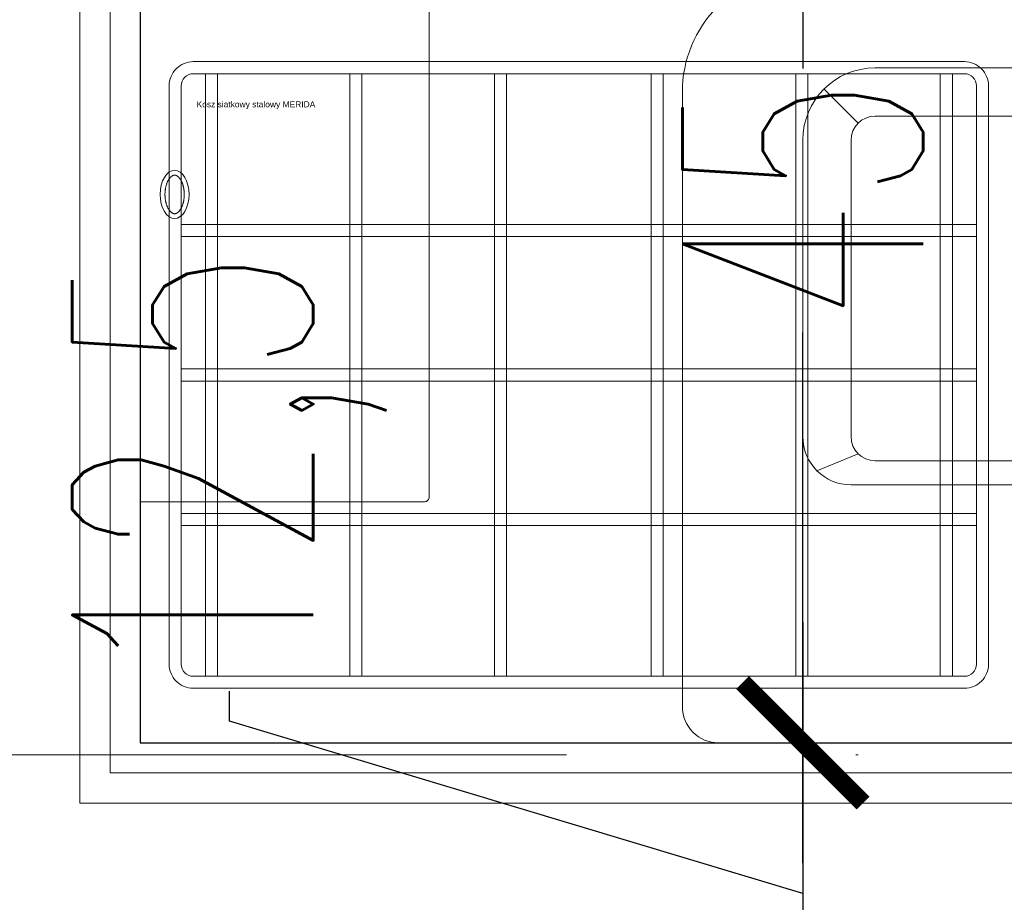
# Model space of a CAD drawing. Header units: millimetres. Extents: x -2074 to 12588, y -3630 to 101167.
# Tile 144 of 256: x 3047 to 3088, y 1351 to 1387. Entities that reach past the tile are written whole.
import ezdxf

# ---------------------------------------------------------------- set-up
doc = ezdxf.new("R2010")
doc.units = ezdxf.units.MM
doc.linetypes.add('ACAD_ISO10W100', pattern=[18, 12, -3, 0, -3])
for name, color, linetype, lineweight in [('SelinAr_BUD_osie', 8, 'ACAD_ISO10W100', 18), ('SelinAr_BUD_wymiary', 7, 'Continuous', 18), ('SelinAr_BUD_ściany', 7, 'Continuous', 25), ('SelinAr_BUD_ściany struktura', 8, 'Continuous', 9), ('SelinAr_WYP_armatura', 8, 'Continuous', 18), ('SelinAr_WYP_meble', 8, 'Continuous', 18)]:
    doc.layers.add(name, color=color, linetype=linetype, lineweight=lineweight)
doc.styles.get("Standard").update_dxf_attribs({"font": 'arial.ttf'})
doc.styles.add('style1', font='romans.shx', dxfattribs={"width": 0.6})
doc.dimstyles.new('ISO-25 Ania', dxfattribs={"dimtxt": 10, "dimasz": 5, "dimexe": 5, "dimexo": 0.625, "dimtad": 0, "dimrnd": 0.01, "dimtxsty": 'style1', "dimblk": 'ARCHTICK', "dimcen": 5, "dimdle": 5, "dimadec": 0, "dimazin": 0, "dimtfac": 1, "dimtmove": 0, "dimatfit": 3, "dimldrblk": 'ARCHTICK', "dimfxl": 0, "dimarcsym": 0})

# ---------------------------------------------------------------- blocks, each defined once
blk = doc.blocks.new('*U322')
blk.add_lwpolyline([(0, 0), (25.5, 0), (25.5, -11.8, -0.414214), (25.3, -12), (0.2, -12, -0.414214), (0, -11.8)], format="xyb", close=True)
blk.add_ellipse((12.75, -1.43), major_axis=(-1, 0), ratio=0.6)
at = {"lineweight": 0}
blk.add_open_spline([(11.95, -1.43), (11.95, -1.434), (11.95, -1.442), (11.952, -1.455), (11.954, -1.468), (11.958, -1.481), (11.963, -1.495), (11.969, -1.509), (11.976, -1.523), (11.986, -1.539), (11.996, -1.554), (12.009, -1.57), (12.023, -1.586), (12.039, -1.602), (12.057, -1.619), (12.077, -1.635), (12.098, -1.651), (12.121, -1.667), (12.146, -1.683), (12.173, -1.698), (12.201, -1.713), (12.23, -1.727), (12.261, -1.74), (12.293, -1.753), (12.327, -1.765), (12.362, -1.776), (12.397, -1.786), (12.434, -1.795), (12.472, -1.803), (12.51, -1.81), (12.549, -1.816), (12.589, -1.821), (12.629, -1.825), (12.669, -1.828), (12.709, -1.829), (12.75, -1.83), (12.791, -1.829), (12.831, -1.828), (12.871, -1.825), (12.911, -1.821), (12.951, -1.816), (12.99, -1.81), (13.028, -1.803), (13.066, -1.795), (13.103, -1.786), (13.138, -1.776), (13.173, -1.765), (13.207, -1.753), (13.239, -1.74), (13.27, -1.727), (13.299, -1.713), (13.327, -1.698), (13.354, -1.683), (13.379, -1.667), (13.402, -1.651), (13.423, -1.635), (13.443, -1.619), (13.461, -1.602), (13.477, -1.586), (13.491, -1.57), (13.504, -1.554), (13.514, -1.539), (13.524, -1.523), (13.531, -1.509), (13.537, -1.495), (13.542, -1.481), (13.546, -1.468), (13.548, -1.455), (13.55, -1.442), (13.55, -1.43), (13.55, -1.417), (13.548, -1.405), (13.546, -1.392), (13.542, -1.379), (13.537, -1.365), (13.531, -1.351), (13.524, -1.336), (13.514, -1.321), (13.504, -1.306), (13.491, -1.29), (13.477, -1.273), (13.461, -1.257), (13.443, -1.241), (13.423, -1.224), (13.402, -1.208), (13.379, -1.192), (13.354, -1.177), (13.327, -1.162), (13.299, -1.147), (13.27, -1.133), (13.239, -1.119), (13.207, -1.107), (13.173, -1.095), (13.138, -1.084), (13.103, -1.074), (13.066, -1.065), (13.028, -1.057), (12.99, -1.05), (12.951, -1.044), (12.911, -1.039), (12.871, -1.035), (12.831, -1.032), (12.791, -1.03), (12.75, -1.03), (12.709, -1.03), (12.669, -1.032), (12.629, -1.035), (12.589, -1.039), (12.549, -1.044), (12.51, -1.05), (12.472, -1.057), (12.434, -1.065), (12.397, -1.074), (12.362, -1.084), (12.327, -1.095), (12.293, -1.107), (12.261, -1.119), (12.23, -1.133), (12.201, -1.147), (12.173, -1.162), (12.146, -1.177), (12.121, -1.192), (12.098, -1.208), (12.077, -1.224), (12.057, -1.241), (12.039, -1.257), (12.023, -1.273), (12.009, -1.29), (11.996, -1.306), (11.986, -1.321), (11.976, -1.336), (11.969, -1.351), (11.963, -1.365), (11.958, -1.379), (11.954, -1.392), (11.952, -1.405), (11.95, -1.417), (11.95, -1.426), (11.95, -1.43)], degree=3, knots=[0, 0, 0, 0, 0.012354, 0.024928, 0.037933, 0.051567, 0.066005, 0.081398, 0.097871, 0.11552, 0.13442, 0.154621, 0.176153, 0.199028, 0.223245, 0.248788, 0.275633, 0.303748, 0.333091, 0.363616, 0.395273, 0.428006, 0.461757, 0.496462, 0.532059, 0.568479, 0.605655, 0.643514, 0.681986, 0.720996, 0.76047, 0.800332, 0.840505, 0.880912, 0.921475, 0.962117, 1.002759, 1.043322, 1.083729, 1.123902, 1.163764, 1.203238, 1.242248, 1.28072, 1.318579, 1.355755, 1.392175, 1.427772, 1.462477, 1.496228, 1.528961, 1.560618, 1.591143, 1.620486, 1.648601, 1.675446, 1.700989, 1.725206, 1.748081, 1.769613, 1.789814, 1.808714, 1.826364, 1.842836, 1.858229, 1.872667, 1.886301, 1.899306, 1.91188, 1.924234, 1.936588, 1.949162, 1.962167, 1.975801, 1.990239, 2.005632, 2.022105, 2.039754, 2.058654, 2.078855, 2.100387, 2.123262, 2.147479, 2.173022, 2.199868, 2.227982, 2.257325, 2.287851, 2.319507, 2.35224, 2.385991, 2.420696, 2.456293, 2.492713, 2.529889, 2.567748, 2.60622, 2.64523, 2.684704, 2.724566, 2.764739, 2.805146, 2.84571, 2.886351, 2.926993, 2.967556, 3.007963, 3.048136, 3.087998, 3.127472, 3.166482, 3.204954, 3.242814, 3.279989, 3.316409, 3.352006, 3.386712, 3.420462, 3.453195, 3.484852, 3.515377, 3.54472, 3.572835, 3.59968, 3.625223, 3.64944, 3.672315, 3.693847, 3.714048, 3.732948, 3.750598, 3.76707, 3.782463, 3.796901, 3.810535, 3.82354, 3.836114, 3.848468, 3.848468, 3.848468, 3.848468], dxfattribs=at)
blk = doc.blocks.new('ROCA DAMA_60x32')
for p, q in [((-23, -10.7), (23, -10.7)), ((-24.414, -11.286), (-22.707, -11.993)), ((-22, -11.7), (22, -11.7)), ((-25, -25), (-25, -12.7)), ((-23, -25), (-23, -12.7)), ((22, -28), (-22, -28))]:
    blk.add_line(p, q)
blk.add_lwpolyline([(-30, -1.5, -0.414214), (-28.5, 0), (28.5, 0, -0.414214), (30, -1.5), (30, -27, -0.414214), (25, -32), (-25, -32, -0.414214), (-30, -27), (-30, -1.5)], format="xyb")
for points in [[(-22.707, -25.707), (-24.121, -27.121)], [(22, -26), (-22, -26)]]:
    blk.add_lwpolyline(points)
for centre, radius, start, end in [((-23, -12.7), 2, 90, 180), ((-22, -12.7), 1, 90, 180), ((-22, -25), 3, 180, 270), ((-22, -25), 1, 180, 270)]:
    blk.add_arc(centre, radius, start, end)
blk = doc.blocks.new('*U238')
for points in [[(1, 0), (33, 0, -0.414214), (34, -1), (34, -25, -0.414214), (33, -26), (1, -26, -0.414214), (0, -25), (0, -1, -0.414214)], [(1, -0.5), (33, -0.5, -0.414214), (33.5, -1), (33.5, -25, -0.414214), (33, -25.5), (1, -25.5, -0.414214), (0.5, -25), (0.5, -1, -0.414214)]]:
    blk.add_lwpolyline(points, format="xyb", close=True)
at = {"color": 9}
for points in [[(1.5, -0.5), (2, -0.5), (2, -25.5), (1.5, -25.5)], [(7.5, -0.5), (8, -0.5), (8, -25.5), (7.5, -25.5)], [(13.5, -0.5), (14, -0.5), (14, -25.5), (13.5, -25.5)], [(20.5, -0.5), (20, -0.5), (20, -25.5), (20.5, -25.5)], [(26.5, -0.5), (26, -0.5), (26, -25.5), (26.5, -25.5)], [(32.5, -0.5), (32, -0.5), (32, -25.5), (32.5, -25.5)], [(0.5, -6.75), (33.5, -6.75), (33.5, -7.25), (0.5, -7.25)], [(0.5, -12.75), (33.5, -12.75), (33.5, -13.25), (0.5, -13.25)], [(0.5, -18.75), (33.5, -18.75), (33.5, -19.25), (0.5, -19.25)]]:
    blk.add_lwpolyline(points, close=True, dxfattribs=at)
at = {"insert": (1.135, -1.645), "char_height": 0.25, "width": 10.4, "attachment_point": 1}
blk.add_mtext('Kosz siatkowy stalowy MERIDA', dxfattribs=at)
blk = doc.blocks.new('*U624')
at = {"ltscale": 4}
blk.add_line((-50, 0), (1785.402, 0), dxfattribs=at)
blk = doc.blocks.new('_ArchTick')
at = {"color": 0, "linetype": 'ByBlock', "const_width": 0.15}
blk.add_lwpolyline([(-0.5, -0.5), (0.5, 0.5)], dxfattribs=at)
blk = doc.blocks.new('*D773')
at = {"layer": 'Defpoints', "color": 0}
for p in [(3059.657, 1620.241), (3052.157, 1432.241), (3052.157, 1357.241)]:
    blk.add_point(p, dxfattribs=at)
at = {"layer": 'SelinAr_BUD_wymiary', "color": 0, "lineweight": -2}
for p, q in [((3055.907, 1432.241), (3065.018, 1456.036)), ((3065.018, 1456.036), (3066.268, 1456.036)), ((3059.657, 1442.241), (3059.657, 1427.241)), ((3052.157, 1422.241), (3052.157, 1437.241)), ((3064.657, 1432.241), (3047.157, 1432.241))]:
    blk.add_line(p, q, dxfattribs=at)
at = {"layer": 'SelinAr_BUD_wymiary', "color": 0, "lineweight": -2, "xscale": 5, "yscale": 5, "zscale": 5, "rotation": 180}
blk.add_blockref('_ArchTick', (3052.157, 1432.241), dxfattribs=at)
at = {"layer": 'SelinAr_BUD_wymiary', "color": 0, "lineweight": -2, "xscale": 5, "yscale": 5, "zscale": 5}
blk.add_blockref('_ArchTick', (3059.657, 1432.241), dxfattribs=at)
at = {"layer": 'SelinAr_BUD_wymiary', "color": 0, "insert": (3073.179, 1456.036), "char_height": 10, "attachment_point": 5, "style": 'style1'}
blk.add_mtext('7,5', dxfattribs=at)
blk = doc.blocks.new('*D791')
at = {"layer": 'Defpoints', "color": 0}
for p in [(3052.157, 1402.241), (3052.157, 1357.241), (3079.657, 1357.241)]:
    blk.add_point(p, dxfattribs=at)
at = {"layer": 'SelinAr_BUD_wymiary', "color": 0, "lineweight": -2}
for p, q in [((3079.657, 1407.241), (3079.657, 1385.223)), ((3069.657, 1402.241), (3084.657, 1402.241)), ((3079.657, 1352.241), (3079.657, 1374.259)), ((3069.657, 1357.241), (3084.657, 1357.241))]:
    blk.add_line(p, q, dxfattribs=at)
at = {"layer": 'SelinAr_BUD_wymiary', "color": 0, "lineweight": -2, "xscale": 5, "yscale": 5, "zscale": 5}
for p, rotation in [((3079.657, 1402.241), 90), ((3079.657, 1357.241), 270)]:
    blk.add_blockref('_ArchTick', p, dxfattribs=dict(at, rotation=rotation))
at = {"layer": 'SelinAr_BUD_wymiary', "color": 0, "insert": (3079.657, 1379.741), "char_height": 10, "attachment_point": 5, "rotation": 90, "style": 'style1'}
blk.add_mtext('45', dxfattribs=at)
blk = doc.blocks.new('*D792')
at = {"layer": 'Defpoints', "color": 0}
for p in [(3052.157, 1357.241), (3079.657, 1344.741), (3197.357, 1344.741)]:
    blk.add_point(p, dxfattribs=at)
at = {"layer": 'SelinAr_BUD_wymiary', "color": 0, "lineweight": -2}
for p, q in [((3079.657, 1362.241), (3079.657, 1339.741)), ((3055.862, 1358.13), (3055.862, 1359.38)), ((3079.657, 1350.991), (3055.862, 1358.13)), ((3069.657, 1357.241), (3084.657, 1357.241)), ((3089.657, 1344.741), (3074.657, 1344.741))]:
    blk.add_line(p, q, dxfattribs=at)
at = {"layer": 'SelinAr_BUD_wymiary', "color": 0, "lineweight": -2, "xscale": 5, "yscale": 5, "zscale": 5}
for p, rotation in [((3079.657, 1357.241), 90), ((3079.657, 1344.741), 270)]:
    blk.add_blockref('_ArchTick', p, dxfattribs=dict(at, rotation=rotation))
at = {"layer": 'SelinAr_BUD_wymiary', "color": 0, "insert": (3055.862, 1368.719), "char_height": 10, "attachment_point": 5, "rotation": 90, "style": 'style1'}
blk.add_mtext('12,5', dxfattribs=at)

msp = doc.modelspace()

# ---------------------------------------------------------------- linework, layer by layer
at = {"layer": 'SelinAr_BUD_ściany'}
msp.add_lwpolyline([(3197.357, 1344.741), (2979.357, 1344.741), (2979.357, 1357.241), (3042.157, 1357.241), (3042.157, 1402.241), (3052.157, 1402.241), (3052.157, 1357.241), (3157.157, 1357.241), (3157.157, 1620.241)], dxfattribs=at)
at = {"layer": 'SelinAr_BUD_ściany struktura'}
for points in [[(3149.657, 1622.741), (3159.657, 1622.741), (3159.657, 1354.741), (3049.657, 1354.741), (3049.657, 1402.241)], [(3149.657, 1621.491), (3158.407, 1621.491), (3158.407, 1355.991), (3050.907, 1355.991), (3050.907, 1402.241)]]:
    msp.add_lwpolyline(points, dxfattribs=at)

# ---------------------------------------------------------------- block references
at = {"layer": 'SelinAr_BUD_osie'}
msp.add_blockref('*U624', (1701.955, 1356.741), dxfattribs=at)
at = {"layer": 'SelinAr_WYP_armatura', "color": 211, "linetype": 'Continuous', "lineweight": 13, "xscale": -1, "rotation": 180}
msp.add_blockref('ROCA DAMA_60x32', (3104.656, 1357.241), dxfattribs=at)
at = {"layer": 'SelinAr_WYP_meble', "color": 211, "linetype": 'Continuous', "lineweight": 13, "rotation": 90}
msp.add_blockref('*U322', (3052.156, 1367.241), dxfattribs=at)
at = {"layer": 'SelinAr_WYP_meble', "color": 211, "linetype": 'Continuous', "lineweight": 13}
msp.add_blockref('*U238', (3053.361, 1385.5), dxfattribs=at)

# ---------------------------------------------------------------- dimensions: what is measured, and where the dimension line sits
at = {"layer": 'SelinAr_BUD_wymiary'}
dim = msp.add_linear_dim(base=(3052.157, 1432.241), p1=(3059.657, 1620.241), p2=(3052.157, 1357.241), angle=180, dimstyle='ISO-25 Ania', override={"dimtmove": 1, "dimfxl": 10, "dimarcsym": 2}, dxfattribs=at)
dim.commit()
dim.dimension.update_dxf_attribs({"geometry": '*D773', "text_midpoint": (3066.893, 1456.036), "dimtype": 160})
for base, p1, p2, override, picture, middle in [((3079.657, 1357.241), (3052.157, 1402.241), (3052.157, 1357.241), {"dimfxl": 10, "dimarcsym": 2}, '*D791', (3079.657, 1379.741)), ((3079.657, 1344.741), (3052.157, 1357.241), (3197.357, 1344.741), {"dimtmove": 1, "dimfxl": 10, "dimarcsym": 2}, '*D792', (3055.862, 1360.005))]:
    dim = msp.add_linear_dim(base=base, p1=p1, p2=p2, angle=90, dimstyle='ISO-25 Ania', override=override, dxfattribs=at)
    dim.commit()
    dim.dimension.update_dxf_attribs({"geometry": picture, "text_midpoint": middle})

doc.saveas('drawing.dxf')
